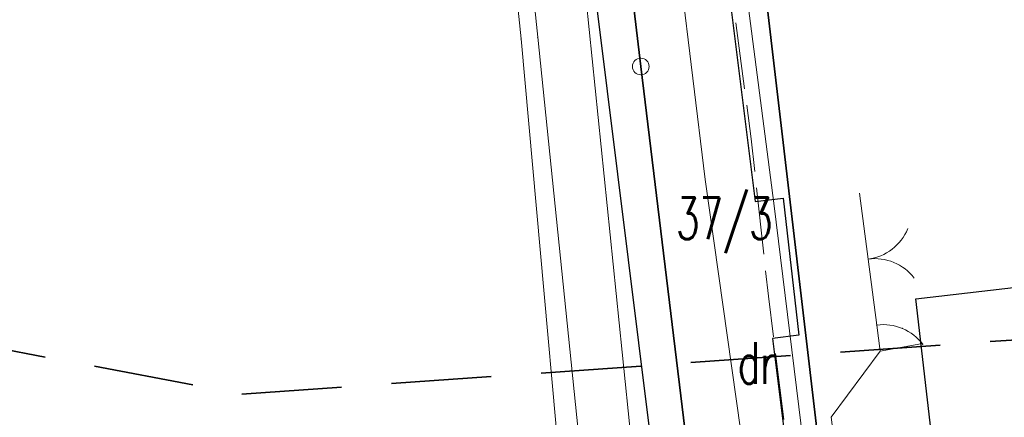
# Model space of a CAD drawing. Header units: metres. Extents: x 6496648 to 6497944, y 5962794 to 5963351.
# Tile 48 of 91: x 6497221 to 6497251, y 5963066 to 5963078. Entities that reach past the tile are written whole.
import ezdxf

# ---------------------------------------------------------------- set-up
doc = ezdxf.new("R2010")
doc.units = ezdxf.units.M
doc.header["$MEASUREMENT"] = 0
doc.linetypes.add('L_0_04', pattern=[1.5, 1, -0.5])
doc.linetypes.add('mz2.0_0.5', pattern=[2.5, 2, -0.5])
doc.layers.get('0').update_dxf_attribs({"color": 8, "linetype": 'CONTINUOUS', "lineweight": 13})
for name, color, linetype, lineweight in [('210_OZNACZENIE_UzYTKU', 8, 'CONTINUOUS', 13), ('211_NR_DZIAlKI', 7, 'CONTINUOUS', 25), ('217_GRANICA_KONTURU_KLASYFIKCYJNEGO', 8, 'CONTINUOUS', 13), ('218_GRANICA_UzYTKU', 8, 'CONTINUOUS', 13), ('219_LINIA_GRANICY', 3, 'CONTINUOUS', 35), ('312_BUDYNEK__POWIERZCHNIA_', 8, 'CONTINUOUS', 30), ('BRAMA__LINIA_', 8, 'CONTINUOUS', 13), ('brama__linia____symbol', 8, 'CONTINUOUS', 13), ('FURTKA__LINIA_', 8, 'CONTINUOUS', 13), ('furtka__linia____symbol', 8, 'CONTINUOUS', 13), ('JEZDNIA__POWIERZCHNIA_', 8, 'CONTINUOUS', 25), ('murek_oporowy__linia_', 8, 'CONTINUOUS', 13), ('OGRODZENIE_TRWAlE__LINIA_', 8, 'CONTINUOUS', 13), ('PRZEWoD_ELEKTROENERGETYCZNY__LINIA_', 1, 'CONTINUOUS', 13), ('PRZEWoD_TELEKOMUNIKACYJNY__LINIA_', 30, 'CONTINUOUS', 13), ('PRZEWoD_WODOCIaGOWY__LINIA_', 5, 'CONTINUOUS', 13), ('przewód telekomunikacyjny - projektowany lub w budowie (linia) - ob. projektowany', 30, 'mz2.0_0.5', 13), ('ZAKRES', 190, 'L_0_04', 35)]:
    doc.layers.add(name, color=color, linetype=linetype, lineweight=lineweight)
doc.styles.get("Standard").update_dxf_attribs({"font": 'simplex.shx'})

# ---------------------------------------------------------------- blocks, each defined once
blk = doc.blocks.new('GRT')
at = {"color": 0, "linetype": 'Continuous', "lineweight": 18}
blk.add_circle((0, 0), 0.5, dxfattribs=at)

msp = doc.modelspace()

# ---------------------------------------------------------------- linework, layer by layer
at = {"layer": '217_GRANICA_KONTURU_KLASYFIKCYJNEGO', "flags": 128}
for points in [[(6497240.07, 5963076.63), (6497239.03, 5963085.37)], [(6497242.68, 5963055.13), (6497240.07, 5963076.63)]]:
    msp.add_lwpolyline(points, dxfattribs=at)
at = {"layer": '218_GRANICA_UzYTKU', "flags": 128}
for points in [[(6497246.52, 5963055.78), (6497242.99, 5963085.85)], [(6497239.03, 5963085.37), (6497240.07, 5963076.63)], [(6497240.07, 5963076.63), (6497242.68, 5963055.13)]]:
    msp.add_lwpolyline(points, dxfattribs=at)
at = {"layer": '219_LINIA_GRANICY', "flags": 128}
for points in [[(6497246.52, 5963055.78), (6497242.99, 5963085.85)], [(6497240.07, 5963076.63), (6497239.03, 5963085.37)], [(6497242.68, 5963055.13), (6497240.07, 5963076.63)]]:
    msp.add_lwpolyline(points, dxfattribs=at)
at = {"layer": '312_BUDYNEK__POWIERZCHNIA_', "flags": 128}
for points in [[(6497248.32, 5963069.66), (6497258.31, 5963070.82)], [(6497249.34, 5963060.82), (6497248.32, 5963069.66)]]:
    msp.add_lwpolyline(points, dxfattribs=at)
at = {"layer": 'BRAMA__LINIA_', "flags": 128}
msp.add_lwpolyline([(6497246.63, 5963072.83), (6497247.15, 5963068.87)], dxfattribs=at)
at = {"layer": 'brama__linia____symbol'}
for centre, radius, start, end in [((6497246.686, 5963072.342), 1.509, 277.7787, 337.4495), ((6497247.087, 5963069.367), 1.496, 37.3945, 97.557)]:
    msp.add_arc(centre, radius, start, end, dxfattribs=at)
at = {"layer": 'FURTKA__LINIA_', "flags": 128}
msp.add_lwpolyline([(6497247.15, 5963068.87), (6497247.25, 5963068.09)], dxfattribs=at)
at = {"layer": 'furtka__linia____symbol'}
msp.add_arc((6497247.339, 5963067.377), 1.506, 37.4134, 97.1814, dxfattribs=at)
for p in [(6497247.15, 5963068.87), (6497247.92, 5963068.77), (6497248.53, 5963068.29)]:
    msp.add_point(p, dxfattribs=at)
at = {"layer": 'JEZDNIA__POWIERZCHNIA_', "flags": 128}
msp.add_lwpolyline([(6497241.16, 5963091.32), (6497243.5, 5963072.58), (6497244.34, 5963072.68), (6497244.81, 5963068.57), (6497244.02, 5963068.47), (6497245.81, 5963054.14), (6497246.74, 5963054.13), (6497249.72, 5963051.06), (6497239.75, 5963050.47), (6497241.1, 5963053.06), (6497241.9, 5963053.15), (6497238.44, 5963080.96), (6497237.09, 5963091.84)], dxfattribs=at)
at = {"layer": 'murek_oporowy__linia_', "flags": 128}
for points in [[(6497235.46, 5963092.05), (6497236.98, 5963077.51), (6497239.03, 5963057.51), (6497234.2, 5963057.67), (6497217.24, 5963057.94), (6497209, 5963058.09), (6497203.41, 5963058.21)], [(6497234.95, 5963092.11), (6497236.48, 5963077.46), (6497238.21, 5963058.27), (6497234.2, 5963058.17), (6497217.24, 5963058.44), (6497209, 5963058.59), (6497203.43, 5963058.71)]]:
    msp.add_lwpolyline(points, dxfattribs=at)
at = {"layer": 'murek_oporowy__linia_'}
for p in [(6497236.48, 5963077.46), (6497236.98, 5963077.51)]:
    msp.add_point(p, dxfattribs=at)
at = {"layer": 'OGRODZENIE_TRWAlE__LINIA_', "flags": 128}
msp.add_lwpolyline([(6497266.17, 5963058.27), (6497266.23, 5963057.82), (6497261.84, 5963057.39), (6497251.41, 5963056.48), (6497247.04, 5963056.07), (6497245.78, 5963066.11), (6497247.25, 5963068.09), (6497248.47, 5963068.31)], dxfattribs=at)
at = {"layer": 'PRZEWoD_ELEKTROENERGETYCZNY__LINIA_', "flags": 128}
msp.add_lwpolyline([(6497241.63, 5963091.26), (6497244.06, 5963072.53), (6497245.89, 5963057.61), (6497246.14, 5963055.24), (6497250.03, 5963055.26), (6497250.69, 5963041.32), (6497250.97, 5963037.51), (6497252.59, 5963036.71), (6497252.67, 5963036)], dxfattribs=at)
at = {"layer": 'PRZEWoD_TELEKOMUNIKACYJNY__LINIA_', "flags": 128}
msp.add_lwpolyline([(6497239.77, 5963060.95), (6497240.23, 5963061.01), (6497237.08, 5963091.84)], dxfattribs=at)
at = {"layer": 'PRZEWoD_WODOCIaGOWY__LINIA_', "flags": 128}
msp.add_lwpolyline([(6497239.78, 5963091.5), (6497242, 5963073.24), (6497243.2, 5963064.75)], dxfattribs=at)
at = {"layer": 'przewód telekomunikacyjny - projektowany lub w budowie (linia) - ob. projektowany', "color": 30, "linetype": 'mz2.0_0.5', "lineweight": 18, "flags": 128}
msp.add_lwpolyline([(6497248.29, 5963052.53), (6497247.11, 5963054.61), (6497245.77, 5963054.88), (6497245.64, 5963055.74), (6497245.15, 5963059.64), (6497245.13, 5963059.83), (6497243.9, 5963069.74), (6497243.38, 5963074.46), (6497241.9, 5963085.72), (6497242.45, 5963088.87), (6497241.49, 5963096.28), (6497240.47, 5963104.33), (6497239.39, 5963113.88), (6497238.37, 5963122.85), (6497237.23, 5963123.83), (6497236.1, 5963133.79), (6497235.77, 5963136.63), (6497236.83, 5963138.42), (6497235.79, 5963147.78), (6497234.41, 5963160.12), (6497233.3, 5963170.11), (6497230.95, 5963185.98), (6497230.86, 5963186.59), (6497230.07, 5963192.05), (6497229.57, 5963197.52), (6497227.82, 5963210.68), (6497226.78, 5963218.74), (6497224.63, 5963235.69), (6497223.75, 5963240.57), (6497223.43, 5963242.33), (6497222.92, 5963249.28), (6497221.53, 5963261.05), (6497220.02, 5963273.58), (6497219.39, 5963278.82), (6497218.95, 5963282.45), (6497218.72, 5963284.43), (6497216.22, 5963305.78)], dxfattribs=at)
at = {"layer": 'ZAKRES', "ltscale": 3, "flags": 128}
msp.add_lwpolyline([(6497692.5, 5963219.5), (6497716, 5963186.5), (6497672.2, 5963172.1), (6497502, 5963111.8), (6497349, 5963052), (6497312.6, 5963038.4), (6497228.6, 5963030.4), (6497133.5, 5963045.2), (6496948.4, 5963119.5), (6496936.6, 5963083.2), (6496927.9, 5963075.7), (6496873, 5963095.9), (6496849.7, 5963104.2), (6496824.8, 5963105.1), (6496784.8, 5963107.4), (6496786.6, 5963174.3), (6496788.5, 5963184), (6496695.2, 5963217.9), (6496711.8, 5963253.1), (6496961, 5963151.5), (6497143.1, 5963082.8), (6497228.1, 5963066.8), (6497302.3, 5963072), (6497492.1, 5963142.6)], close=True, dxfattribs=at)

# ---------------------------------------------------------------- block references
at = {"xscale": 0.5, "yscale": 0.5, "zscale": 0.5}
msp.add_blockref('GRT', (6497240.07, 5963076.63), dxfattribs=at)

# ---------------------------------------------------------------- texts
at = {"layer": '210_OZNACZENIE_UzYTKU', "width": 0.66}
msp.add_text('dr', height=1.25, dxfattribs=at).set_placement((6497242.98, 5963067.11))
at = {"layer": '211_NR_DZIAlKI', "width": 0.66}
msp.add_text('37/3', height=1.25, dxfattribs=at).set_placement((6497241.126, 5963071.448))

doc.saveas('drawing.dxf')
